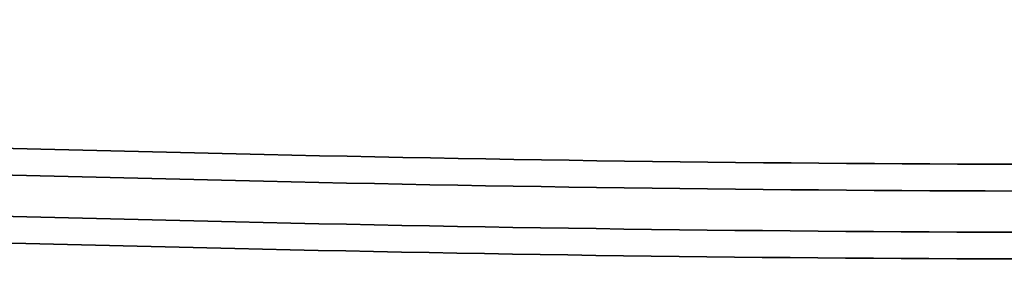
# Model space of a CAD drawing. Header units: metres. Extents: x -5203299 to 2078834, y 245743 to 5816291.
# Tile 254 of 256: x 366740 to 366873, y 5814439 to 5814473. Entities that reach past the tile are written whole.
import ezdxf

# ---------------------------------------------------------------- set-up
doc = ezdxf.new("R2010")
doc.units = ezdxf.units.M
doc.header["$LTSCALE"] = 0.5
doc.layers.add('99.04_Gleisplanung VP 02_23-EB-1236L-A-FAHRKANTE', color=150, linetype='Continuous', lineweight=35, true_color=0x007fff)
doc.layers.add('99.04_Gleisplanung VP 02_23-EB-1236R-A-FAHRKANTE', color=150, linetype='Continuous', lineweight=35, true_color=0x007fff)
doc.layers.add('Keine', color=7, linetype='Continuous', lineweight=9)

# ---------------------------------------------------------------- blocks, each defined once
blk = doc.blocks.new('_23-07-06_Massenplan_TB_Weiterführende Schule-3 (3D)')
at = {"layer": '99.04_Gleisplanung VP 02_23-EB-1236L-A-FAHRKANTE', "flags": 128}
for points in [[(-195.677, 14.713, -0.005965), (-243.369, 15.285), (-544.421, 22.489)], [(-195.677, 13.278, -0.005965), (-243.404, 13.85), (-243.404, 13.85), (-243.404, 13.85), (-544.456, 21.055, -0.000153)]]:
    blk.add_lwpolyline(points, format="xyb", dxfattribs=at)
at = {"layer": '99.04_Gleisplanung VP 02_23-EB-1236R-A-FAHRKANTE', "flags": 128}
for points in [[(-195.633, 18.362, -0.005965), (-243.325, 18.934), (-544.406, 26.139)], [(-195.633, 16.927, -0.005965), (-243.36, 17.5), (-544.44, 24.705)]]:
    blk.add_lwpolyline(points, format="xyb", dxfattribs=at)

msp = doc.modelspace()

# ---------------------------------------------------------------- block references
at = {"layer": 'Keine', "color": 1, "xscale": 2.5, "yscale": 2.5, "zscale": 2.5}
msp.add_blockref('_23-07-06_Massenplan_TB_Weiterführende Schule-3 (3D)', (367377.8, 5814407.22), dxfattribs=at)

doc.saveas('drawing.dxf')
